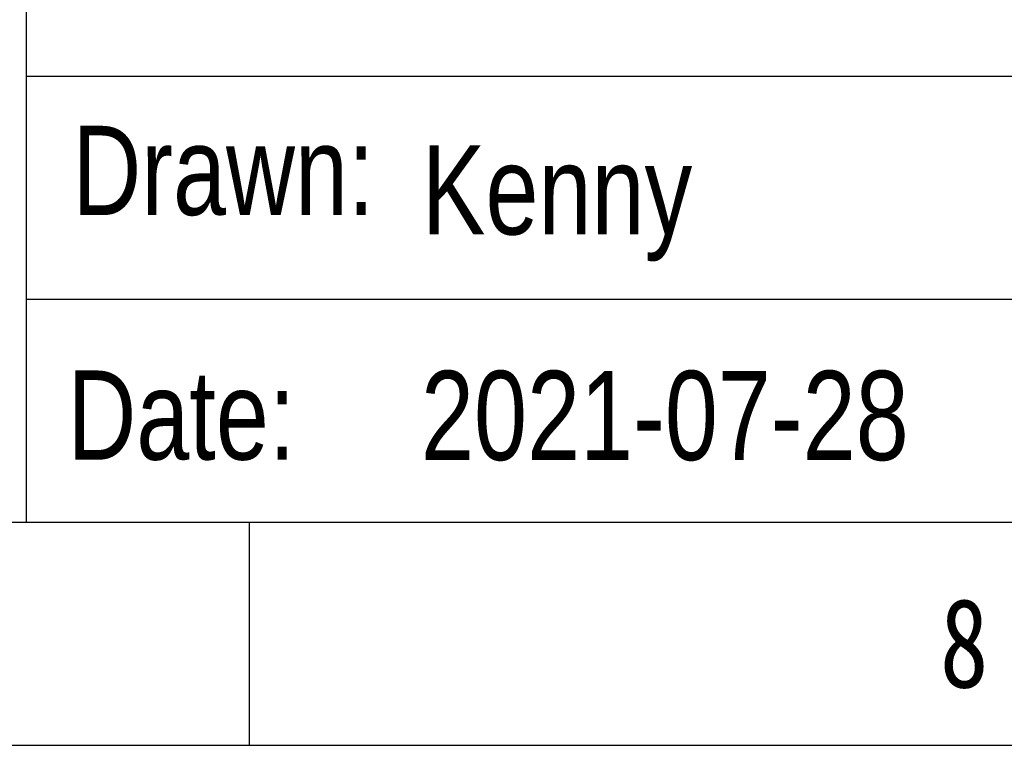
# Model space of a CAD drawing. Header units: millimetres. Extents: x 111 to 239, y 28 to 119.
# Tile 21 of 31: x 207 to 217, y 28 to 35. Entities that reach past the tile are written whole.
import ezdxf

# ---------------------------------------------------------------- set-up
doc = ezdxf.new("R2010")
doc.units = ezdxf.units.MM
doc.header["$LTSCALE"] = 16.335
doc.layers.add('04 文字', color=1, linetype='CONTINUOUS')
doc.layers.add('07 图框', color=15, linetype='CONTINUOUS')
doc.styles.add('ST1', font='txt', dxfattribs={"width": 0.8})

msp = doc.modelspace()

# ---------------------------------------------------------------- linework, layer by layer
at = {"layer": '07 图框'}
for p, q in [((207.4189, 30.4591), (207.4189, 39.0991)), ((207.4189, 34.7791), (236.7949, 34.7791)), ((207.4189, 32.6191), (236.7949, 32.6191)), ((112.8109, 30.4591), (236.7949, 30.4591)), ((209.5789, 30.4591), (209.5789, 28.2991)), ((110.6509, 28.2991), (238.9549, 28.2991))]:
    msp.add_line(p, q, dxfattribs=at)

# ---------------------------------------------------------------- texts
at = {"layer": '04 文字', "char_height": 0.864, "width": 5.188294, "attachment_point": 1, "style": 'ST1'}
for s, insert in [('          Kenny', (208.6848, 34.1107)), (' 2021-07-28', (210.9874, 31.9258))]:
    msp.add_mtext(s, dxfattribs=dict(at, insert=insert))
at = {"layer": '07 图框', "char_height": 0.864, "attachment_point": 1, "style": 'ST1'}
for s, insert, width in [('Drawn:', (207.8651, 34.2995), 4.475255), ('Date:', (207.817, 31.9298), 2.535144), ('{\\f@SimSun|b0|i0|c134|p2;8}', (216.2745, 29.7228), 1.781976)]:
    msp.add_mtext(s, dxfattribs=dict(at, insert=insert, width=width))

doc.saveas('drawing.dxf')
